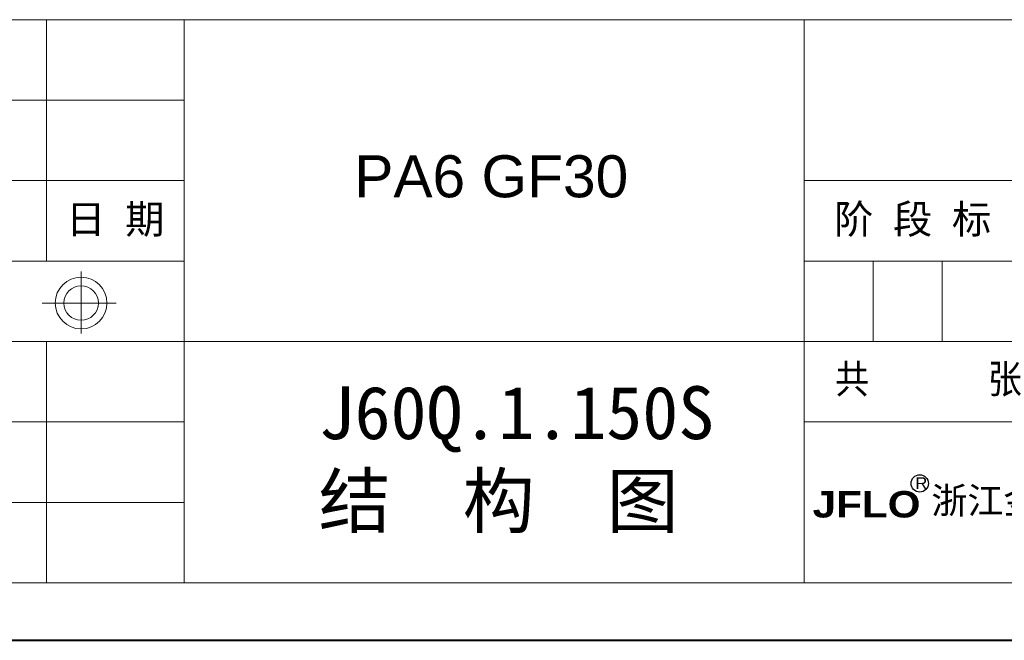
# Model space of a CAD drawing. Header units: millimetres. Extents: x -1177 to 904, y 240 to 1698.
# Tile 15 of 51: x 260 to 681, y 240 to 505. Entities that reach past the tile are written whole.
import ezdxf

# ---------------------------------------------------------------- set-up
doc = ezdxf.new("R2010")
doc.units = ezdxf.units.MM
doc.linetypes.add('CENTER2', pattern=[28.575, 19.05, -3.175, 3.175, -3.175])
doc.layers.add('标注', color=1, linetype='Continuous', lineweight=13)
doc.layers.add('标注线', color=7, linetype='Continuous', lineweight=15)
doc.styles.add('样式 6', font='仿宋_GB2312.ttf')

msp = doc.modelspace()

# ---------------------------------------------------------------- linework, layer by layer
at = {"color": 7, "lineweight": 13}
for p, q in [((-239.227, 505.365), (860.688, 505.365)), ((-23.113, 264.775), (860.688, 264.775))]:
    msp.add_line(p, q, dxfattribs=at)
at = {"color": 7, "lineweight": 15}
for p, q in [((271.488, 505.365), (271.488, 402.255)), ((330.408, 505.365), (330.408, 264.775)), ((595.548, 264.775), (595.548, 505.365)), ((-23.113, 470.995), (330.408, 470.995)), ((-23.113, 436.625), (330.408, 436.625)), ((595.548, 436.625), (860.688, 436.625)), ((-23.113, 402.255), (330.408, 402.255)), ((595.548, 402.255), (860.688, 402.255)), ((625.008, 367.885), (625.008, 402.255)), ((654.468, 367.885), (654.468, 402.255)), ((286.355, 371.352), (286.355, 397.853)), ((269.699, 384.31), (301.333, 384.31)), ((-23.113, 367.885), (561.178, 367.885)), ((271.488, 367.885), (271.488, 264.775)), ((561.178, 367.885), (860.688, 367.885)), ((-23.113, 333.515), (330.408, 333.515)), ((595.548, 333.515), (860.688, 333.515)), ((-23.113, 299.145), (330.408, 299.145))]:
    msp.add_line(p, q, dxfattribs=at)
at = {"color": 7, "lineweight": 40}
msp.add_line((-1176.964, 240.225), (885.238, 240.225), dxfattribs=at)
at = {"color": 7, "lineweight": 15}
for radius in [11.048, 7.365]:
    msp.add_circle((286.355, 384.31), radius, dxfattribs=at)
at = {"layer": '标注', "color": 7, "lineweight": 30}
msp.add_circle((644.893, 307.226), 3.695, dxfattribs=at)

# ---------------------------------------------------------------- texts
at = {"attachment_point": 1, "style": '样式 6'}
for s, insert, char_height in [('{\\fArial|b0|i0|c0|p32;PA6 GF30\\f楷体_GB2312|b0|i0|c134|p49;  }', (403.135, 447.443), 17.95834), ('{\\C7;J60Q.1.150S\\P}结  构  图', (387.899, 348.762), 22.59934)]:
    msp.add_mtext(s, dxfattribs=dict(at, insert=insert, char_height=char_height))
at = {"color": 7, "linetype": 'CENTER2', "lineweight": 18, "insert": (591.798, 358.054), "char_height": 12.32691, "width": 133.16668, "attachment_point": 1, "style": '样式 6'}
msp.add_mtext('{\\fSimSun|b0|i0|c134|p2;  共       张}', dxfattribs=at)
at = {"layer": '标注', "color": 7, "lineweight": 9, "attachment_point": 1, "style": '样式 6'}
for s, insert, char_height, width in [('{\\fArial|b0|i0|c0|p32;R}', (643.004, 309.889), 5.0607, 3.61115), ('{\\fArial Black|b0|i0|c0|p34;JFLO}', (599.067, 303.987), 11.2962, 110.9305), ('{\\fSimHei|b0|i0|c134|p2;浙江金福隆机床附件有限公司}', (649.872, 305.59), 11.2962, 212.7925)]:
    msp.add_mtext(s, dxfattribs=dict(at, insert=insert, char_height=char_height, width=width))
at = {"layer": '标注线', "color": 7, "lineweight": 18, "char_height": 12.3269, "attachment_point": 5, "style": '样式 6'}
for s, insert, width in [('日 期', (300.948, 419.44), 58.92005), ('阶 段 标 记', (654.468, 419.44), 117.8401)]:
    msp.add_mtext(s, dxfattribs=dict(at, insert=insert, width=width))

doc.saveas('drawing.dxf')
